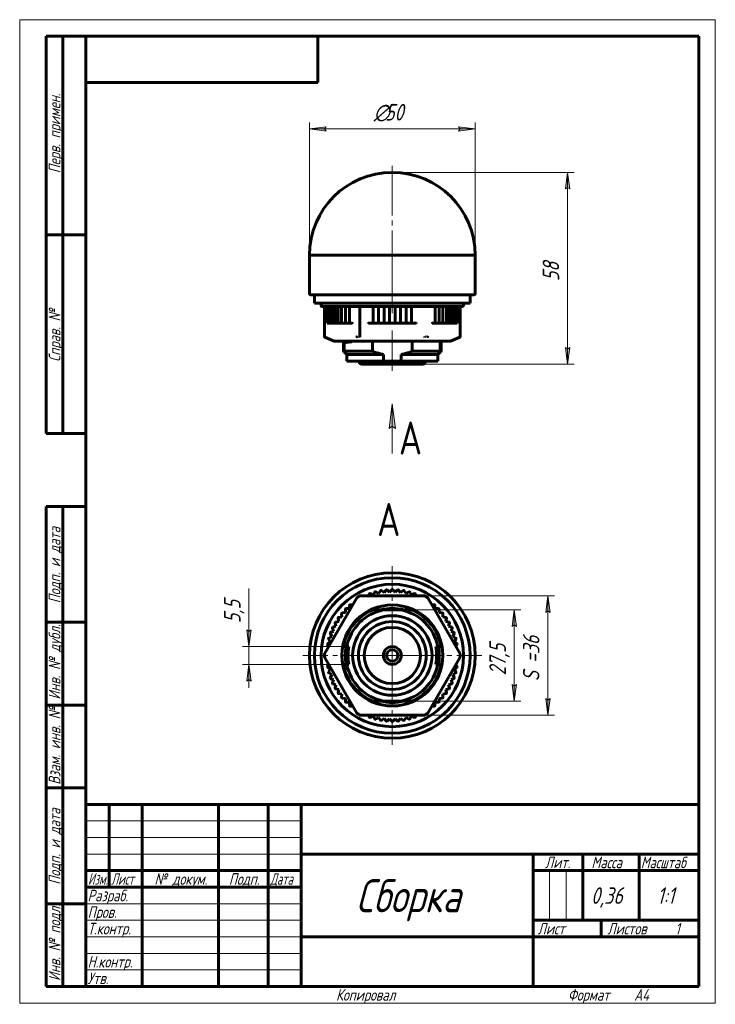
# Model space of a CAD drawing. Header units: millimetres. Extents: x 0 to 210, y 0 to 297.
import ezdxf

# ---------------------------------------------------------------- set-up
doc = ezdxf.new("R2010")
doc.units = ezdxf.units.MM
for name, pattern in [('K5LT_AXLED', [19.5, 15, -1.5, 1.5, -1.5]), ('K5LT_BASIC', [0]), ('K5LT_THIN', [0])]:
    doc.linetypes.add(name, pattern=pattern)
doc.layers.add('Системный слой', color=7, linetype='Continuous')
doc.styles.add('KDIMTEXTSTYLE', font='GOST_AU.SHX', dxfattribs={"width": 0.96, "oblique": 15, "height": 5})
doc.styles.add('KTEXTSTYLE', font='GOST_AU.SHX', dxfattribs={"width": 0.96, "height": 5})
doc.dimstyles.new('KDIMSTYLE (1.00)', dxfattribs={"dimtxt": 5, "dimasz": 1, "dimexe": 2, "dimexo": 0, "dimgap": 1, "dimtad": 1, "dimtxsty": 'KDIMTEXTSTYLE', "dimsah": 1, "dimcen": 0, "dimdle": 1, "dimadec": 0, "dimazin": 0, "dimtfac": 0.667, "dimtmove": 0, "dimatfit": 3, "dimfxl": 1, "dimtvp": 1, "dimtolj": 1, "dimtzin": 0, "dimarcsym": 0})

# ---------------------------------------------------------------- blocks, each defined once
blk = doc.blocks.new('U0')
at = {"layer": 'Системный слой', "color": 150, "linetype": 'K5LT_BASIC', "lineweight": 60, "true_color": 0x0080ff}
for p, q in [((131.76, 205.36), (131.72, 205.27)), ((131.72, 205.27), (131.75, 205.17))]:
    blk.add_line(p, q, dxfattribs=at)
blk = doc.blocks.new('U1')
at = {"layer": 'Системный слой', "color": 150, "linetype": 'K5LT_BASIC', "lineweight": 60, "true_color": 0x0080ff}
for p, q in [((93.22, 205.36), (93.26, 205.27)), ((93.26, 205.27), (93.23, 205.17))]:
    blk.add_line(p, q, dxfattribs=at)
blk = doc.blocks.new('U2')
at = {"layer": 'Системный слой', "color": 150, "linetype": 'K5LT_BASIC', "lineweight": 60, "true_color": 0x0080ff}
for p, q in [((112.49, 211.37), (88.99, 211.37)), ((135.99, 211.37), (112.49, 211.37))]:
    blk.add_line(p, q, dxfattribs=at)
blk = doc.blocks.new('VP2')
at = {"layer": 'Системный слой', "color": 7, "linetype": 'K5LT_THIN', "lineweight": 18}
for p, q in [((111.5, 173.49), (112.49, 180.99)), ((112.49, 180.99), (112.49, 165.99)), ((112.49, 174.24), (111.5, 173.49))]:
    blk.add_line(p, q, dxfattribs=at)
blk.add_wipeout([(114.49, 165.67), (114.49, 179.94), (121.35, 179.94), (121.35, 165.67)]).dxf.layer = 'Системный слой'
at = {"layer": 'Системный слой'}
blk.add_hatch(color=7, dxfattribs=at).paths.add_polyline_path([(113.48, 173.49), (112.49, 180.99), (111.5, 173.49), (112.49, 174.24)])
at = {"layer": 'Системный слой', "color": 7, "linetype": 'K5LT_THIN', "lineweight": 18}
for p, q in [((112.49, 180.99), (113.48, 173.49)), ((113.48, 173.49), (112.49, 174.24))]:
    blk.add_line(p, q, dxfattribs=at)
at = {"layer": 'Системный слой', "color": 7, "insert": (114.49, 175.67), "char_height": 10, "attachment_point": 1, "style": 'KTEXTSTYLE'}
blk.add_mtext('\\H3.5;\\W0.965;\\Q15;\\Q0;\\H10.00;{\\c16711680;А}', dxfattribs=at)
blk = doc.blocks.new('D0')
at = {"layer": 'Системный слой'}
for points in [[(91.99, 263.99), (92.49, 264.65), (87.49, 263.99), (92.49, 263.33)], [(137.49, 263.99), (132.49, 264.65), (132.99, 263.99), (132.49, 263.33)]]:
    blk.add_hatch(color=7, dxfattribs=at).paths.add_polyline_path(points)
at = {"layer": 'Системный слой', "color": 7, "linetype": 'K5LT_THIN', "lineweight": 18}
for p, q in [((87.49, 225.87), (87.49, 265.99)), ((137.49, 225.87), (137.49, 265.99)), ((87.49, 263.99), (92.49, 264.65)), ((92.49, 263.33), (87.49, 263.99)), ((92.49, 264.65), (91.99, 263.99)), ((91.99, 263.99), (92.49, 263.33)), ((132.99, 263.99), (132.49, 264.65)), ((132.49, 264.65), (137.49, 263.99)), ((137.49, 263.99), (132.49, 263.33)), ((132.49, 263.33), (132.99, 263.99))]:
    blk.add_line(p, q, dxfattribs=at)
blk.add_wipeout([(106.88, 264.99), (106.88, 272.25), (117.65, 272.25), (117.65, 264.99)]).dxf.layer = 'Системный слой'
blk.add_line((87.49, 263.99), (137.49, 263.99), dxfattribs=at)
at = {"layer": 'Системный слой', "color": 7, "char_height": 5, "attachment_point": 1, "style": 'KTEXTSTYLE'}
for s, insert in [('\\H3.5;\\W0.965;\\Q15;\\Q15;\\H5.00;∅', (106.88, 271.55)), ('\\H3.5;\\W0.965;\\Q15;\\Q15;\\H5.00;50', (110.32, 271.55))]:
    blk.add_mtext(s, dxfattribs=dict(at, insert=insert))
blk = doc.blocks.new('KDIMARROW_01')
at = {"layer": 'Системный слой'}
blk.add_hatch(color=0, dxfattribs=at).paths.add_polyline_path([(-5, -0.66), (0, 0), (-5, 0.66), (-4.5, 0)])
at = {"layer": 'Системный слой', "color": 0, "linetype": 'K5LT_THIN', "lineweight": 18}
for p, q in [((-4.5, 0), (-5, 0.66)), ((-5, 0.66), (0, 0)), ((0, 0), (-5, -0.66)), ((-5, -0.66), (-4.5, 0)), ((0, 0), (-1, 0))]:
    blk.add_line(p, q, dxfattribs=at)
blk = doc.blocks.new('D1')
at = {"layer": 'Системный слой'}
for points in [[(166.06, 245.87), (165.4, 250.87), (164.74, 245.87), (165.4, 246.37)], [(165.4, 192.99), (166.06, 197.99), (165.4, 197.49), (164.74, 197.99)]]:
    blk.add_hatch(color=7, dxfattribs=at).paths.add_polyline_path(points)
at = {"layer": 'Системный слой', "color": 7, "linetype": 'K5LT_THIN', "lineweight": 18}
for p, q in [((112.49, 250.87), (167.4, 250.87)), ((164.74, 245.87), (165.4, 250.87)), ((165.4, 250.87), (166.06, 245.87)), ((165.4, 246.37), (164.74, 245.87)), ((166.06, 245.87), (165.4, 246.37)), ((165.4, 192.99), (164.74, 197.99)), ((164.74, 197.99), (165.4, 197.49)), ((165.4, 197.49), (166.06, 197.99)), ((166.06, 197.99), (165.4, 192.99)), ((121.74, 192.99), (167.4, 192.99))]:
    blk.add_line(p, q, dxfattribs=at)
blk.add_wipeout([(164.4, 218.04), (157.27, 218.04), (157.27, 225.51), (164.4, 225.51)]).dxf.layer = 'Системный слой'
blk.add_line((165.4, 192.99), (165.4, 250.87), dxfattribs=at)
at = {"layer": 'Системный слой', "color": 7, "insert": (157.87, 218.04), "char_height": 5, "attachment_point": 1, "rotation": 90, "style": 'KTEXTSTYLE'}
blk.add_mtext('\\H3.5;\\W0.965;\\Q15;\\Q15;\\H5.00;58', dxfattribs=at)
blk = doc.blocks.new('U3')
at = {"layer": 'Системный слой', "color": 150, "linetype": 'K5LT_BASIC', "lineweight": 60, "true_color": 0x0080ff}
for start, end in [(75.7247, 104.2753), (168.8239, 191.1761), (0, 11.1761), (348.8239, 0), (255.7247, 284.2753)]:
    blk.add_arc((112.49, 104.98), 14.19, start, end, dxfattribs=at)
blk = doc.blocks.new('U4')
at = {"layer": 'Системный слой', "color": 30, "linetype": 'K5LT_AXLED', "lineweight": 18, "true_color": 0xff8000}
for q in [(112.49, 131.98), (85.49, 104.98), (139.49, 104.98), (112.49, 77.98)]:
    blk.add_line((112.49, 104.98), q, dxfattribs=at)
blk = doc.blocks.new('D2')
at = {"layer": 'Системный слой'}
for points in [[(160.11, 117.98), (159.46, 122.98), (158.8, 117.98), (159.46, 118.48)], [(159.46, 86.98), (160.11, 91.98), (159.46, 91.48), (158.8, 91.98)]]:
    blk.add_hatch(color=7, dxfattribs=at).paths.add_polyline_path(points)
at = {"layer": 'Системный слой', "color": 7, "linetype": 'K5LT_THIN', "lineweight": 18}
for p, q in [((122.25, 122.98), (161.46, 122.98)), ((158.8, 117.98), (159.46, 122.98)), ((159.46, 122.98), (160.11, 117.98)), ((159.46, 118.48), (158.8, 117.98)), ((160.11, 117.98), (159.46, 118.48)), ((159.46, 86.98), (158.8, 91.98)), ((158.8, 91.98), (159.46, 91.48)), ((159.46, 91.48), (160.11, 91.98)), ((160.11, 91.98), (159.46, 86.98)), ((122.25, 86.98), (161.46, 86.98))]:
    blk.add_line(p, q, dxfattribs=at)
blk.add_wipeout([(158.46, 97.19), (151.32, 97.19), (151.32, 112.15), (158.46, 112.15)]).dxf.layer = 'Системный слой'
blk.add_line((159.46, 122.98), (159.46, 86.98), dxfattribs=at)
at = {"layer": 'Системный слой', "color": 7, "insert": (151.92, 97.19), "char_height": 5, "attachment_point": 1, "rotation": 90, "style": 'KTEXTSTYLE'}
blk.add_mtext('\\H3.5;\\W0.965;\\Q15;\\Q15;\\H5.00;S =36', dxfattribs=at)
blk = doc.blocks.new('D3')
at = {"layer": 'Системный слой'}
for points in [[(69.22, 107.73), (69.88, 112.73), (69.22, 112.23), (68.56, 112.73)], [(69.88, 97.23), (69.22, 102.23), (68.56, 97.23), (69.22, 97.73)]]:
    blk.add_hatch(color=7, dxfattribs=at).paths.add_polyline_path(points)
at = {"layer": 'Системный слой', "color": 7, "linetype": 'K5LT_THIN', "lineweight": 18}
for p, q in [((69.22, 112.23), (68.56, 112.73)), ((68.56, 112.73), (69.22, 107.73)), ((69.22, 107.73), (69.88, 112.73)), ((69.88, 112.73), (69.22, 112.23)), ((69.22, 107.73), (69.22, 112.73)), ((97.74, 107.73), (67.22, 107.73)), ((69.22, 107.73), (69.22, 102.23)), ((97.74, 102.23), (67.22, 102.23)), ((69.22, 102.23), (68.56, 97.23)), ((69.88, 97.23), (69.22, 102.23)), ((69.22, 102.23), (69.22, 95.23)), ((68.56, 97.23), (69.22, 97.73)), ((69.22, 97.73), (69.88, 97.23))]:
    blk.add_line(p, q, dxfattribs=at)
blk.add_wipeout([(68.22, 114.73), (61.09, 114.73), (61.09, 122.83), (68.22, 122.83)]).dxf.layer = 'Системный слой'
for p, q in [((69.22, 112.73), (69.22, 125.17)), ((69.22, 107.73), (69.22, 114.73))]:
    blk.add_line(p, q, dxfattribs=at)
at = {"layer": 'Системный слой', "color": 7, "insert": (61.69, 114.73), "char_height": 5, "attachment_point": 1, "rotation": 90, "style": 'KTEXTSTYLE'}
blk.add_mtext('\\H3.5;\\W0.965;\\Q15;\\Q15;\\H5.00;5,5', dxfattribs=at)
blk = doc.blocks.new('KDIMARROW_02')
at = {"layer": 'Системный слой'}
blk.add_hatch(color=0, dxfattribs=at).paths.add_polyline_path([(4.5, 0), (5, 0.66), (0, 0), (5, -0.66)])
at = {"layer": 'Системный слой', "color": 0, "linetype": 'K5LT_THIN', "lineweight": 18}
for p, q in [((0, 0), (-1, 0)), ((5, 0.66), (0, 0)), ((0, 0), (5, -0.66)), ((0, 0), (7, 0)), ((4.5, 0), (5, 0.66)), ((5, -0.66), (4.5, 0))]:
    blk.add_line(p, q, dxfattribs=at)
blk = doc.blocks.new('D4')
at = {"layer": 'Системный слой'}
for points in [[(149.98, 113.73), (149.32, 118.73), (148.66, 113.73), (149.32, 114.23)], [(149.32, 91.23), (149.98, 96.23), (149.32, 95.73), (148.66, 96.23)]]:
    blk.add_hatch(color=7, dxfattribs=at).paths.add_polyline_path(points)
at = {"layer": 'Системный слой', "color": 7, "linetype": 'K5LT_THIN', "lineweight": 18}
for p, q in [((115.12, 118.73), (151.32, 118.73)), ((148.66, 113.73), (149.32, 118.73)), ((149.32, 118.73), (149.98, 113.73)), ((149.32, 114.23), (148.66, 113.73)), ((149.98, 113.73), (149.32, 114.23)), ((149.32, 91.23), (148.66, 96.23)), ((148.66, 96.23), (149.32, 95.73)), ((149.32, 95.73), (149.98, 96.23)), ((149.98, 96.23), (149.32, 91.23)), ((115.12, 91.23), (151.32, 91.23))]:
    blk.add_line(p, q, dxfattribs=at)
blk.add_wipeout([(148.32, 98.98), (141.19, 98.98), (141.19, 110.5), (148.32, 110.5)]).dxf.layer = 'Системный слой'
blk.add_line((149.32, 118.73), (149.32, 91.23), dxfattribs=at)
at = {"layer": 'Системный слой', "color": 7, "insert": (141.79, 98.98), "char_height": 5, "attachment_point": 1, "rotation": 90, "style": 'KTEXTSTYLE'}
blk.add_mtext('\\H3.5;\\W0.965;\\Q15;\\Q15;\\H5.00;27,5', dxfattribs=at)
blk = doc.blocks.new('U5')
at = {"color": 7, "linetype": 'K5LT_THIN', "lineweight": 18}
for p, q in [((0, 0), (0, 297)), ((0, 297), (210, 297)), ((210, 297), (210, 0)), ((20, 55), (85, 55)), ((20, 50), (85, 50)), ((20, 45), (85, 45)), ((159.96, 25), (159.96, 40)), ((164.98, 25), (164.98, 40)), ((20, 30), (85, 30)), ((20, 25), (85, 25)), ((20, 20), (85, 20)), ((20, 15), (85, 15)), ((20, 10), (85, 10)), ((210, 0), (0, 0))]:
    blk.add_line(p, q, dxfattribs=at)
at = {"color": 150, "linetype": 'K5LT_BASIC', "lineweight": 60, "true_color": 0x0080ff}
for p, q in [((8, 172), (8, 292)), ((20, 292), (8, 292)), ((13, 172), (13, 292)), ((20, 5), (20, 292)), ((20, 292), (205, 292)), ((90, 292), (90, 278)), ((205, 292), (205, 5)), ((90, 278), (20, 278)), ((20, 232), (8, 232)), ((20, 172), (8, 172)), ((8, 5), (8, 150)), ((20, 150), (8, 150)), ((13, 5), (13, 150)), ((20, 115), (8, 115)), ((20, 90), (8, 90)), ((20, 65), (8, 65)), ((20, 60), (205, 60)), ((20, 5), (20, 60)), ((27, 35), (27, 60)), ((37, 5), (37, 60)), ((60, 5), (60, 60)), ((75, 5), (75, 60)), ((85, 5), (85, 60)), ((85, 45), (205, 45)), ((155, 5), (155, 45)), ((170, 25), (170, 45)), ((187, 25), (187, 45)), ((20, 40), (85, 40)), ((155, 40), (170, 40)), ((170, 40), (205, 40)), ((20, 35), (85, 35)), ((20, 30), (8, 30)), ((155, 25), (205, 25)), ((175.57, 20), (175.57, 25)), ((85, 20), (155, 20)), ((155, 20), (205, 20)), ((20, 5), (8, 5)), ((205, 5), (20, 5))]:
    blk.add_line(p, q, dxfattribs=at)
at = {"color": 7, "char_height": 3.5, "attachment_point": 1, "rotation": 90, "style": 'KTEXTSTYLE'}
for s, insert in [('\\H3.5;\\W0.965;\\Q15;\\Q15;Перв. примен.', (8.77, 250.61)), ('\\H3.5;\\W0.965;\\Q15;\\Q15;Справ. №', (8.77, 193.68)), ('\\H3.5;\\W0.965;\\Q15;\\Q15;Подп. и дата', (8.77, 120.75)), ('\\H3.5;\\W0.965;\\Q15;\\Q15;Инв. № дубл.', (8.77, 91.67)), ('\\H3.5;\\W0.965;\\Q15;\\Q15;Взам. инв. №', (8.77, 65.94)), ('\\H3.5;\\W0.965;\\Q15;\\Q15;Подп. и дата', (8.77, 35.75)), ('\\H3.5;\\W0.965;\\Q15;\\Q15;Инв. № подл.', (8.77, 6.67))]:
    blk.add_mtext(s, dxfattribs=dict(at, insert=insert))
at = {"color": 7, "attachment_point": 1, "style": 'KTEXTSTYLE'}
for s, insert, char_height in [('\\H3.5;\\W0.965;\\Q15;\\Q15;\\W0.941;Масштаб', (187.52, 44.23), 3.5), ('\\H3.5;\\W0.965;\\Q15;\\Q15;Лит.', (158.56, 44.23), 3.5), ('\\H3.5;\\W0.965;\\Q15;\\Q15;Масса', (172.58, 44.23), 3.5), ('\\H3.5;\\W0.965;\\Q15;\\Q15;\\W0.797;Изм.', (20.61, 39.23), 3.5), ('\\H3.5;\\W0.965;\\Q15;\\Q15;\\W0.807;Лист', (27.6, 39.23), 3.5), ('\\H3.5;\\W0.965;\\Q15;\\Q15;№ докум.', (40.67, 39.23), 3.5), ('\\H3.5;\\W0.965;\\Q15;\\Q15;Подп.', (63.15, 39.23), 3.5), ('\\H3.5;\\W0.965;\\Q15;\\Q15;\\W0.807;Дата', (75.6, 39.23), 3.5), ('\\H3.5;\\W0.965;\\Q15;\\Q15;\\H10.00;Сборка', (101.51, 37.43), 10), ('\\H3.5;\\W0.965;\\Q15;\\Q15;Разраб.', (20.5, 34.23), 3.5), ('\\H3.5;\\W0.965;\\Q15;\\Q15;\\H5.00;0,36', (172.5, 34.97), 5), ('\\H3.5;\\W0.965;\\Q15;\\Q15;\\H5.00;{\\c16711680;1:1}', (192.44, 34.97), 5), ('\\H3.5;\\W0.965;\\Q15;\\Q15;Пров.', (20.5, 29.23), 3.5), ('\\H3.5;\\W0.965;\\Q15;\\Q15;Т.контр.', (20.5, 24.23), 3.5), ('\\H3.5;\\W0.965;\\Q15;\\Q15;Лист', (156.36, 24.23), 3.5), ('\\H3.5;\\W0.965;\\Q15;\\Q15;Листов', (177.41, 24.23), 3.5), ('\\H3.5;\\W0.965;\\Q15;\\Q15;1', (197.91, 24.23), 3.5), ('\\H3.5;\\W0.965;\\Q15;\\Q15;Н.контр.', (20.5, 14.23), 3.5), ('\\H3.5;\\W0.965;\\Q15;\\Q15;Утв.', (20.5, 9.23), 3.5), ('\\H3.5;\\W0.965;\\Q15;\\Q15;Копировал', (95.5, 4.23), 3.5), ('\\H3.5;\\W0.965;\\Q15;\\Q15;Формат', (165.5, 4.23), 3.5), ('\\H3.5;\\W0.965;\\Q15;\\Q15;A4', (185.5, 4.23), 3.5)]:
    blk.add_mtext(s, dxfattribs=dict(at, insert=insert, char_height=char_height))

msp = doc.modelspace()

# ---------------------------------------------------------------- linework, layer by layer
at = {"layer": 'Системный слой', "color": 30, "linetype": 'K5LT_AXLED', "lineweight": 18, "true_color": 0xff8000}
for p, q in [((112.489, 252.874), (112.489, 225.874)), ((112.489, 213.874), (112.489, 225.874)), ((112.489, 213.874), (112.489, 211.374)), ((112.489, 211.374), (112.489, 208.374)), ((112.489, 203.122), (112.489, 197.874)), ((112.489, 199.374), (112.489, 190.986))]:
    msp.add_line(p, q, dxfattribs=at)
at = {"layer": 'Системный слой', "color": 150, "linetype": 'K5LT_BASIC', "lineweight": 60, "true_color": 0x0080ff}
for p, q in [((87.489, 225.874), (137.489, 225.874)), ((87.489, 214.274), (87.489, 225.874)), ((137.489, 225.874), (87.489, 225.874)), ((137.489, 214.274), (137.489, 225.874)), ((87.889, 213.874), (137.089, 213.874)), ((88.989, 213.874), (88.989, 211.374)), ((90.989, 211.374), (90.989, 210.574)), ((133.989, 211.374), (133.989, 210.574)), ((135.989, 213.874), (135.989, 211.374)), ((133.789, 210.374), (91.189, 210.374)), ((91.989, 210.174), (91.989, 201.306)), ((92.872, 210.174), (92.872, 205.374)), ((93.244, 210.174), (93.244, 205.374)), ((93.761, 210.174), (93.761, 205.374)), ((94.419, 210.174), (94.419, 205.374)), ((95.214, 210.174), (95.214, 205.374)), ((96.138, 210.174), (96.138, 205.374)), ((97.185, 210.174), (97.185, 205.374)), ((98.347, 210.174), (98.347, 205.374)), ((99.53, 210.174), (99.53, 205.374)), ((102.679, 210.174), (102.679, 201.316)), ((106.721, 210.174), (106.721, 205.374)), ((108.338, 210.174), (108.338, 205.374)), ((109.986, 210.174), (109.986, 205.374)), ((111.653, 210.174), (111.653, 205.374)), ((113.326, 210.174), (113.326, 205.374)), ((114.993, 210.174), (114.993, 205.374)), ((116.641, 210.174), (116.641, 205.374)), ((118.257, 210.174), (118.257, 205.374)), ((125.448, 210.174), (125.448, 205.374)), ((126.631, 210.174), (126.631, 205.374)), ((127.793, 210.174), (127.793, 205.374)), ((128.841, 210.174), (128.841, 205.374)), ((129.765, 210.174), (129.765, 205.374)), ((130.559, 210.174), (130.559, 205.374)), ((131.217, 210.174), (131.217, 205.374)), ((131.735, 210.174), (131.735, 205.374)), ((131.92, 210.374), (131.92, 210.374)), ((132.107, 210.174), (132.107, 205.374)), ((132.989, 210.174), (132.989, 201.306)), ((92.957, 205.374), (92.872, 205.374)), ((93.244, 205.374), (92.957, 205.374)), ((93.344, 205.374), (93.244, 205.374)), ((93.761, 205.374), (93.344, 205.374)), ((93.877, 205.374), (93.761, 205.374)), ((94.419, 205.374), (93.877, 205.374)), ((94.551, 205.374), (94.419, 205.374)), ((95.214, 205.374), (94.551, 205.374)), ((95.362, 205.374), (95.214, 205.374)), ((95.362, 205.374), (96.138, 205.374)), ((96.303, 205.374), (96.138, 205.374)), ((96.303, 205.374), (97.185, 205.374)), ((97.368, 205.374), (97.185, 205.374)), ((97.368, 205.374), (98.347, 205.374)), ((98.547, 205.374), (98.347, 205.374)), ((98.547, 205.374), (99.53, 205.374)), ((99.53, 205.374), (99.616, 205.374)), ((99.833, 205.374), (99.616, 205.374)), ((99.833, 205.374), (100.286, 205.374)), ((105.333, 205.356), (105.151, 205.174)), ((105.564, 205.374), (105.372, 205.374)), ((105.83, 205.374), (105.564, 205.374)), ((106.721, 205.374), (105.83, 205.374)), ((107.213, 205.374), (106.721, 205.374)), ((107.486, 205.374), (107.213, 205.374)), ((108.338, 205.374), (107.486, 205.374)), ((108.902, 205.374), (108.338, 205.374)), ((109.18, 205.374), (108.902, 205.374)), ((109.986, 205.374), (109.18, 205.374)), ((110.618, 205.374), (109.986, 205.374)), ((110.899, 205.374), (110.618, 205.374)), ((111.653, 205.374), (110.899, 205.374)), ((112.348, 205.374), (111.653, 205.374)), ((112.631, 205.374), (112.348, 205.374)), ((112.631, 205.374), (113.326, 205.374)), ((113.326, 205.374), (114.079, 205.374)), ((114.361, 205.374), (114.079, 205.374)), ((114.361, 205.374), (114.993, 205.374)), ((114.993, 205.374), (115.798, 205.374)), ((116.077, 205.374), (115.798, 205.374)), ((116.077, 205.374), (116.641, 205.374)), ((116.641, 205.374), (117.492, 205.374)), ((117.766, 205.374), (117.492, 205.374)), ((117.766, 205.374), (118.257, 205.374)), ((118.257, 205.374), (119.148, 205.374)), ((119.414, 205.374), (119.148, 205.374)), ((119.414, 205.374), (119.607, 205.374)), ((119.646, 205.356), (119.827, 205.174)), ((125.146, 205.374), (124.692, 205.374)), ((125.362, 205.374), (125.146, 205.374)), ((125.448, 205.374), (125.362, 205.374)), ((126.431, 205.374), (125.448, 205.374)), ((126.631, 205.374), (126.431, 205.374)), ((127.611, 205.374), (126.631, 205.374)), ((127.793, 205.374), (127.611, 205.374)), ((128.675, 205.374), (127.793, 205.374)), ((128.841, 205.374), (128.675, 205.374)), ((129.617, 205.374), (128.841, 205.374)), ((129.765, 205.374), (129.617, 205.374)), ((129.765, 205.374), (130.427, 205.374)), ((130.559, 205.374), (130.427, 205.374)), ((130.559, 205.374), (131.102, 205.374)), ((131.217, 205.374), (131.102, 205.374)), ((131.217, 205.374), (131.635, 205.374)), ((131.735, 205.374), (131.635, 205.374)), ((131.735, 205.374), (132.022, 205.374)), ((132.107, 205.374), (132.022, 205.374)), ((92.11, 201.122), (94.951, 199.891)), ((129.948, 199.874), (95.031, 199.874)), ((97.743, 196.874), (97.743, 199.874)), ((97.743, 196.874), (97.743, 199.374)), ((99.11, 199.874), (99.11, 199.61)), ((99.534, 199.874), (99.534, 199.655)), ((100.306, 199.724), (100.306, 199.874)), ((106.494, 196.874), (106.494, 199.874)), ((118.484, 196.874), (118.484, 199.874)), ((122.303, 201.261), (122.249, 201.306)), ((127.235, 196.874), (127.235, 199.874)), ((127.235, 196.874), (127.235, 199.374)), ((132.869, 201.122), (130.027, 199.891)), ((97.743, 196.874), (106.494, 196.874)), ((118.484, 196.874), (127.235, 196.874)), ((98.762, 195.874), (109.855, 195.874)), ((98.762, 193.874), (98.762, 195.874)), ((98.762, 193.874), (109.855, 193.874)), ((102.478, 193.874), (102.491, 193.685)), ((109.855, 193.874), (109.855, 195.874)), ((115.123, 193.874), (109.855, 193.874)), ((115.123, 195.874), (126.217, 195.874)), ((115.123, 193.874), (115.123, 195.874)), ((115.123, 193.874), (126.217, 193.874)), ((122.5, 193.874), (122.488, 193.685)), ((126.217, 193.874), (126.217, 195.874)), ((103.239, 192.986), (121.739, 192.986)), ((92.021, 105.53), (101.781, 122.434)), ((102.628, 123.182), (102.679, 122.982)), ((102.679, 122.982), (122.249, 122.982)), ((105.372, 123.182), (105.333, 123.097)), ((105.564, 123.595), (105.372, 123.182)), ((106.721, 123.276), (105.83, 123.691)), ((106.64, 123.534), (106.721, 123.276)), ((107.213, 124.127), (106.721, 123.276)), ((108.338, 123.709), (107.486, 124.201)), ((108.279, 123.974), (108.338, 123.709)), ((108.902, 124.514), (108.338, 123.709)), ((109.986, 123.999), (109.18, 124.563)), ((109.95, 124.268), (109.986, 123.999)), ((110.618, 124.753), (109.986, 123.999)), ((111.653, 124.145), (110.899, 124.777)), ((111.641, 124.416), (111.653, 124.145)), ((112.348, 124.841), (111.653, 124.145)), ((112.631, 124.841), (113.326, 124.145)), ((113.326, 124.145), (114.079, 124.777)), ((113.338, 124.416), (113.326, 124.145)), ((114.361, 124.753), (114.993, 123.999)), ((114.993, 123.999), (115.798, 124.563)), ((115.028, 124.268), (114.993, 123.999)), ((116.077, 124.514), (116.641, 123.709)), ((116.641, 123.709), (117.492, 124.201)), ((116.7, 123.974), (116.641, 123.709)), ((117.766, 124.127), (118.257, 123.276)), ((118.257, 123.276), (119.148, 123.691)), ((118.339, 123.534), (118.257, 123.276)), ((119.414, 123.595), (119.607, 123.182)), ((119.607, 123.182), (119.646, 123.097)), ((123.198, 122.434), (132.958, 105.53)), ((98.547, 119.124), (99.53, 119.124)), ((99.347, 119.324), (99.53, 119.124)), ((99.53, 119.124), (99.616, 120.104)), ((99.833, 120.285), (100.286, 120.246)), ((100.286, 120.246), (100.379, 120.238)), ((124.692, 120.246), (124.599, 120.238)), ((125.146, 120.285), (124.692, 120.246)), ((125.448, 119.124), (125.362, 120.104)), ((125.631, 119.324), (125.448, 119.124)), ((126.431, 119.124), (125.448, 119.124)), ((96.312, 115.288), (96.141, 116.257)), ((96.303, 116.488), (97.271, 116.659)), ((97.056, 116.824), (97.271, 116.659)), ((97.271, 116.659), (97.186, 117.638)), ((97.368, 117.855), (98.347, 117.941)), ((98.147, 118.124), (98.347, 117.941)), ((98.347, 117.941), (98.347, 118.924)), ((109.855, 118.732), (106.494, 118.732)), ((115.123, 118.732), (109.855, 118.732)), ((115.123, 118.732), (118.484, 118.732)), ((126.631, 117.941), (126.631, 118.924)), ((126.831, 118.124), (126.631, 117.941)), ((127.611, 117.855), (126.631, 117.941)), ((127.707, 116.659), (127.793, 117.638)), ((127.922, 116.824), (127.707, 116.659)), ((128.675, 116.488), (127.707, 116.659)), ((128.667, 115.288), (128.838, 116.257)), ((94.431, 113.246), (94.768, 112.322)), ((95.475, 113.839), (94.551, 113.503)), ((95.221, 114.789), (95.475, 113.839)), ((95.234, 113.964), (95.475, 113.839)), ((95.362, 115.034), (96.312, 115.288)), ((96.083, 115.434), (96.312, 115.288)), ((128.896, 115.434), (128.667, 115.288)), ((129.617, 115.034), (128.667, 115.288)), ((129.758, 114.789), (129.504, 113.839)), ((129.744, 113.964), (129.504, 113.839)), ((129.504, 113.839), (130.427, 113.503)), ((130.547, 113.246), (130.211, 112.322)), ((94.195, 110.75), (93.344, 110.258)), ((93.78, 111.641), (94.195, 110.75)), ((94.768, 112.322), (93.877, 111.907)), ((93.937, 110.832), (94.195, 110.75)), ((94.517, 112.426), (94.768, 112.322)), ((130.461, 112.426), (130.211, 112.322)), ((130.211, 112.322), (131.102, 111.907)), ((131.199, 111.641), (130.783, 110.75)), ((131.042, 110.832), (130.783, 110.75)), ((130.783, 110.75), (131.635, 110.258)), ((92.908, 108.291), (93.169, 107.918)), ((93.762, 109.134), (92.957, 108.57)), ((93.169, 107.918), (93.222, 107.842)), ((93.271, 109.985), (93.762, 109.134)), ((93.498, 109.192), (93.762, 109.134)), ((98.762, 107.732), (97.743, 107.732)), ((99.395, 107.732), (98.762, 107.732)), ((126.217, 107.732), (125.583, 107.732)), ((126.217, 107.732), (127.235, 107.732)), ((131.708, 109.985), (131.216, 109.134)), ((131.481, 109.192), (131.216, 109.134)), ((131.216, 109.134), (132.022, 108.57)), ((131.81, 107.918), (131.756, 107.842)), ((132.071, 108.291), (131.81, 107.918)), ((101.781, 87.53), (92.021, 104.434)), ((132.958, 104.434), (123.198, 87.53)), ((92.908, 101.673), (93.169, 102.046)), ((93.762, 100.83), (92.957, 101.394)), ((93.169, 102.046), (93.222, 102.122)), ((98.762, 102.232), (97.743, 102.232)), ((98.762, 102.232), (99.395, 102.232)), ((125.583, 102.232), (126.217, 102.232)), ((126.217, 102.232), (127.235, 102.232)), ((131.216, 100.83), (132.022, 101.394)), ((131.81, 102.046), (131.756, 102.122)), ((132.071, 101.673), (131.81, 102.046)), ((93.271, 99.979), (93.762, 100.83)), ((94.195, 99.214), (93.344, 99.706)), ((93.498, 100.772), (93.762, 100.83)), ((93.78, 98.323), (94.195, 99.214)), ((93.937, 99.132), (94.195, 99.214)), ((130.783, 99.214), (131.635, 99.706)), ((131.042, 99.132), (130.783, 99.214)), ((131.199, 98.323), (130.783, 99.214)), ((131.708, 99.979), (131.216, 100.83)), ((131.481, 100.772), (131.216, 100.83)), ((94.768, 97.642), (93.877, 98.057)), ((94.431, 96.718), (94.768, 97.642)), ((94.517, 97.538), (94.768, 97.642)), ((95.475, 96.125), (94.551, 96.461)), ((95.221, 95.175), (95.475, 96.125)), ((95.234, 96), (95.475, 96.125)), ((129.504, 96.125), (130.427, 96.461)), ((129.758, 95.175), (129.504, 96.125)), ((129.744, 96), (129.504, 96.125)), ((130.211, 97.642), (131.102, 98.057)), ((130.461, 97.538), (130.211, 97.642)), ((130.547, 96.718), (130.211, 97.642)), ((95.362, 94.93), (96.312, 94.676)), ((96.083, 94.53), (96.312, 94.676)), ((96.312, 94.676), (96.141, 93.707)), ((96.303, 93.476), (97.271, 93.305)), ((97.056, 93.14), (97.271, 93.305)), ((97.271, 93.305), (97.186, 92.325)), ((128.675, 93.476), (127.707, 93.305)), ((127.707, 93.305), (127.793, 92.325)), ((127.922, 93.14), (127.707, 93.305)), ((129.617, 94.93), (128.667, 94.676)), ((128.667, 94.676), (128.838, 93.707)), ((128.896, 94.53), (128.667, 94.676)), ((97.368, 92.109), (98.347, 92.023)), ((98.147, 91.84), (98.347, 92.023)), ((98.347, 92.023), (98.347, 91.04)), ((98.547, 90.84), (99.53, 90.84)), ((99.347, 90.64), (99.53, 90.84)), ((99.53, 90.84), (99.616, 89.86)), ((99.833, 89.679), (100.286, 89.718)), ((100.286, 89.718), (100.379, 89.726)), ((109.855, 91.232), (106.494, 91.232)), ((109.855, 91.232), (115.123, 91.232)), ((115.123, 91.232), (118.484, 91.232)), ((124.692, 89.718), (124.599, 89.726)), ((125.146, 89.679), (124.692, 89.718)), ((125.448, 90.84), (125.362, 89.86)), ((125.631, 90.64), (125.448, 90.84)), ((126.431, 90.84), (125.448, 90.84)), ((127.611, 92.109), (126.631, 92.023)), ((126.631, 92.023), (126.631, 91.04)), ((126.831, 91.84), (126.631, 92.023)), ((122.249, 86.982), (102.73, 86.982)), ((105.372, 86.782), (105.333, 86.867)), ((105.564, 86.369), (105.372, 86.782)), ((106.721, 86.688), (105.83, 86.273)), ((106.64, 86.429), (106.721, 86.688)), ((107.213, 85.837), (106.721, 86.688)), ((108.338, 86.255), (107.486, 85.763)), ((108.279, 85.99), (108.338, 86.255)), ((108.902, 85.45), (108.338, 86.255)), ((116.077, 85.45), (116.641, 86.255)), ((116.641, 86.255), (117.492, 85.763)), ((116.7, 85.99), (116.641, 86.255)), ((117.766, 85.837), (118.257, 86.688)), ((118.257, 86.688), (119.148, 86.273)), ((118.339, 86.429), (118.257, 86.688)), ((119.414, 86.369), (119.607, 86.782)), ((119.607, 86.782), (119.646, 86.867)), ((109.986, 85.965), (109.18, 85.401)), ((109.95, 85.696), (109.986, 85.965)), ((110.618, 85.211), (109.986, 85.965)), ((111.653, 85.819), (110.899, 85.187)), ((111.641, 85.548), (111.653, 85.819)), ((112.348, 85.123), (111.653, 85.819)), ((112.631, 85.123), (113.326, 85.819)), ((113.338, 85.548), (113.326, 85.819)), ((113.326, 85.819), (114.079, 85.187)), ((114.361, 85.211), (114.993, 85.965)), ((115.028, 85.696), (114.993, 85.965)), ((114.993, 85.965), (115.798, 85.401))]:
    msp.add_line(p, q, dxfattribs=at)
at = {"layer": 'Системный слой', "color": 7, "linetype": 'K5LT_THIN', "lineweight": 18}
for p, q in [((98.301, 199.874), (98.301, 199.498)), ((98.301, 196.874), (98.301, 199.498)), ((126.677, 196.874), (126.677, 199.874)), ((98.301, 196.874), (98.301, 196.327)), ((126.677, 196.874), (126.677, 196.327))]:
    msp.add_line(p, q, dxfattribs=at)
at = {"layer": 'Системный слой', "color": 150, "linetype": 'K5LT_BASIC', "lineweight": 60, "true_color": 0x0080ff}
for radius in [25, 23.5, 21.5, 15.25, 12, 10.25, 8.501, 2.706, 1.706]:
    msp.add_circle((112.489, 104.982), radius, dxfattribs=at)
for centre, radius, start, end in [((112.489, 225.874), 25, 90, 180), ((112.489, 225.874), 25, 0, 90), ((87.889, 214.274), 0.4, 180, 270), ((137.089, 214.274), 0.4, 270, 0), ((91.189, 210.574), 0.2, 180, 270), ((91.789, 210.174), 0.2, 0, 90), ((92.672, 210.174), 0.2, 0, 90), ((93.044, 210.174), 0.2, 0, 90), ((93.561, 210.174), 0.2, 0, 90), ((94.219, 210.174), 0.2, 0, 90), ((95.014, 210.174), 0.2, 0, 90), ((95.938, 210.174), 0.2, 0, 90), ((96.985, 210.174), 0.2, 0, 90), ((98.147, 210.174), 0.2, 0, 90), ((126.831, 210.174), 0.2, 90, 180), ((127.993, 210.174), 0.2, 90, 180), ((129.041, 210.174), 0.2, 90, 180), ((129.965, 210.174), 0.2, 90, 180), ((130.759, 210.174), 0.2, 90, 180), ((131.417, 210.174), 0.2, 90, 180), ((131.935, 210.174), 0.2, 90, 180), ((132.307, 210.174), 0.2, 90, 180), ((133.189, 210.174), 0.2, 90, 180), ((133.789, 210.574), 0.2, 270, 0), ((92.189, 201.306), 0.2, 180, 246.57131), ((95.031, 200.074), 0.2, 246.57131, 270), ((102.568, 201.316), 0.111, 354.49806, 0.02421), ((129.948, 200.074), 0.2, 270, 293.42869), ((132.789, 201.306), 0.2, 293.42869, 0), ((103.239, 193.736), 0.75, 183.90324, 270), ((121.739, 193.736), 0.75, 270, 356.09676), ((112.489, 124.699), 0.2, 45, 135), ((101.954, 122.334), 0.2, 134.15212, 150), ((101.954, 122.334), 0.2, 121.26436, 134.15212), ((112.489, 104.982), 20.5, 118.59375, 121.26436), ((112.489, 104.982), 20.5, 118.59212, 118.59375), ((105.151, 123.182), 0.2, 270, 335), ((105.746, 123.51), 0.2, 65, 155), ((107.386, 124.027), 0.2, 60, 150), ((109.065, 124.4), 0.2, 55, 145), ((110.771, 124.624), 0.2, 50, 140), ((114.208, 124.624), 0.2, 40, 130), ((115.913, 124.4), 0.2, 35, 125), ((117.592, 124.027), 0.2, 30, 120), ((119.233, 123.51), 0.2, 25, 115), ((119.827, 123.182), 0.2, 205, 270), ((122.249, 122.782), 0.2, 74.15212, 90), ((122.249, 122.782), 0.2, 61.26436, 74.15212), ((112.489, 104.982), 20.5, 58.73564, 61.26436), ((123.025, 122.334), 0.2, 45.84788, 58.73564), ((123.025, 122.334), 0.2, 30, 45.84788), ((98.547, 118.924), 0.2, 90, 180), ((99.815, 120.086), 0.2, 85, 175), ((100.397, 120.437), 0.2, 265, 330), ((124.582, 120.437), 0.2, 210, 275), ((125.163, 120.086), 0.2, 5, 95), ((126.431, 118.924), 0.2, 0, 90), ((96.338, 116.291), 0.2, 100, 190), ((97.385, 117.656), 0.2, 95, 185), ((112.489, 104.982), 15, 113.55646, 169.43602), ((112.489, 104.982), 14, 100.84406, 168.67181), ((112.489, 104.982), 14, 11.32819, 79.15594), ((112.489, 104.982), 15, 10.56398, 66.44354), ((127.593, 117.656), 0.2, 355, 85), ((128.641, 116.291), 0.2, 350, 80), ((94.619, 113.315), 0.2, 110, 200), ((95.414, 114.841), 0.2, 105, 195), ((129.565, 114.841), 0.2, 345, 75), ((130.359, 113.315), 0.2, 340, 70), ((93.444, 110.085), 0.2, 120, 210), ((93.961, 111.726), 0.2, 115, 205), ((131.017, 111.726), 0.2, 335, 65), ((131.535, 110.085), 0.2, 330, 60), ((93.072, 108.406), 0.2, 125, 215), ((93.059, 107.727), 0.2, 330, 35), ((112.489, 104.982), 13.379, 168.13894, 191.86106), ((112.489, 104.982), 13.379, 348.13894, 11.86106), ((131.92, 107.727), 0.2, 145, 210), ((131.907, 108.406), 0.2, 325, 55), ((112.489, 104.982), 20.5, 178.73564, 181.26436), ((92.194, 105.43), 0.2, 165.84788, 178.73564), ((92.194, 104.534), 0.2, 181.26436, 194.15212), ((92.194, 105.43), 0.2, 150, 165.84788), ((92.194, 104.534), 0.2, 194.15212, 210), ((132.784, 105.43), 0.2, 14.15212, 30), ((132.784, 104.534), 0.2, 330, 345.84788), ((132.784, 105.43), 0.2, 1.26436, 14.15212), ((132.784, 104.534), 0.2, 345.84788, 358.73564), ((112.489, 104.982), 20.5, 358.73564, 1.26436), ((93.072, 101.558), 0.2, 145, 235), ((93.059, 102.237), 0.2, 325, 30), ((112.489, 104.982), 15, 190.56398, 246.44354), ((112.489, 104.982), 14, 191.32819, 259.15594), ((112.489, 104.982), 14, 280.84406, 348.67181), ((112.489, 104.982), 15, 293.55646, 349.43602), ((131.92, 102.237), 0.2, 150, 215), ((131.907, 101.558), 0.2, 305, 35), ((93.444, 99.879), 0.2, 150, 240), ((93.961, 98.238), 0.2, 155, 245), ((131.017, 98.238), 0.2, 295, 25), ((131.535, 99.879), 0.2, 300, 30), ((94.619, 96.649), 0.2, 160, 250), ((95.414, 95.123), 0.2, 165, 255), ((129.565, 95.123), 0.2, 285, 15), ((130.359, 96.649), 0.2, 290, 20), ((96.338, 93.673), 0.2, 170, 260), ((97.385, 92.308), 0.2, 175, 265), ((127.593, 92.308), 0.2, 275, 5), ((128.641, 93.673), 0.2, 280, 10), ((98.547, 91.04), 0.2, 180, 270), ((99.815, 89.878), 0.2, 185, 275), ((100.397, 89.527), 0.2, 30, 95), ((124.582, 89.527), 0.2, 85, 150), ((125.163, 89.878), 0.2, 265, 355), ((126.431, 91.04), 0.2, 270, 0), ((101.954, 87.63), 0.2, 210, 225.84788), ((101.954, 87.63), 0.2, 225.84788, 238.73564), ((112.489, 104.982), 20.5, 238.73564, 241.26436), ((102.73, 87.182), 0.2, 241.26436, 254.15212), ((102.73, 87.182), 0.2, 254.15212, 270), ((105.151, 86.782), 0.2, 25, 90), ((105.746, 86.454), 0.2, 205, 295), ((119.233, 86.454), 0.2, 245, 335), ((119.827, 86.782), 0.2, 90, 155), ((122.249, 87.182), 0.2, 270, 285.84788), ((122.249, 87.182), 0.2, 285.84788, 298.73564), ((112.489, 104.982), 20.5, 298.73564, 301.26436), ((123.025, 87.63), 0.2, 301.26436, 314.15212), ((123.025, 87.63), 0.2, 314.15212, 330), ((107.386, 85.937), 0.2, 210, 300), ((109.065, 85.564), 0.2, 215, 305), ((110.771, 85.34), 0.2, 220, 310), ((112.489, 85.265), 0.2, 225, 315), ((114.208, 85.34), 0.2, 230, 320), ((115.913, 85.564), 0.2, 235, 325), ((117.592, 85.937), 0.2, 240, 330)]:
    msp.add_arc(centre, radius, start, end, dxfattribs=at)
at = {"layer": 'Системный слой', "color": 7, "linetype": 'K5LT_THIN', "lineweight": 18}
msp.add_arc((112.489, 104.982), 14.188, 70, 340, dxfattribs=at)
at = {"layer": 'Системный слой', "color": 150, "linetype": 'K5LT_BASIC', "lineweight": 60, "true_color": 0x0080ff}
for centre, major_axis, ratio, start_param, end_param in [((99.347, 210.174), (0, 0.2), 0.9163312, 4.712389, 6.2831853), ((106.64, 210.174), (0, -0.2), 0.4078598, 1.5707963, 3.1415927), ((108.279, 210.174), (0, -0.2), 0.2935661, 1.5707963, 3.1415927), ((109.95, 210.174), (0, -0.2), 0.1770381, 1.5707963, 3.1415927), ((111.641, 210.174), (0, -0.2), 0.0591628, 1.5707963, 3.1415927), ((113.338, 210.174), (0, -0.2), 0.0591628, 3.1415927, 4.712389), ((115.028, 210.174), (0, -0.2), 0.1770381, 3.1415927, 4.712389), ((116.7, 210.174), (0, -0.2), 0.2935661, 3.1415927, 4.712389), ((118.339, 210.174), (0, -0.2), 0.4078598, 3.1415927, 4.712389), ((125.631, 210.174), (0, 0.2), 0.9163312, 0, 1.5707963), ((93.169, 205.174), (0, -0.2), 0.6328716, 2.7052603, 3.1415927), ((100.286, 205.174), (0.22, 0), 0.9097697, 1.134464, 1.5707963), ((100.397, 205.174), (0.173, -0.173), 0.5773503, 1.0471976, 2.1816616), ((105.372, 205.174), (0, -0.2), 0.4663077, 3.1415927, 3.577925), ((119.607, 205.174), (0, -0.2), 0.4663077, 2.7052603, 3.1415927), ((124.582, 205.174), (-0.173, -0.173), 0.5773503, 4.1015237, 5.2359878), ((124.692, 205.174), (0.22, 0), 0.9097697, 1.5707963, 2.0071286), ((131.81, 205.174), (0, -0.2), 0.6328716, 3.1415927, 3.577925), ((112.489, 199.214), (-15, 0), 0.0583333, -0.6228266, -0.1843762)]:
    msp.add_ellipse(centre, major_axis=major_axis, ratio=ratio, start_param=start_param, end_param=end_param, dxfattribs=at)
for points, knots in [([(102.628, 210.374), (102.633, 210.375), (102.641, 210.37), (102.652, 210.353), (102.66, 210.332), (102.668, 210.301), (102.674, 210.263), (102.678, 210.217), (102.679, 210.188), (102.679, 210.174)], [0, 0, 0, 0, 1.8593553, 3.1020482, 4.4365442, 5.5086057, 7.2091437, 8.7674185, 10, 10, 10, 10]), ([(92.115, 201.122), (92.098, 201.13), (92.074, 201.144), (92.045, 201.172), (92.019, 201.206), (92.005, 201.239), (92, 201.261)], [0, 0, 0, 0, 2.114061, 3.1265467, 4.4567876, 7, 7, 7, 7]), ([(101.913, 201.122), (101.899, 201.13), (101.88, 201.144), (101.856, 201.172), (101.834, 201.206), (101.82, 201.239), (101.814, 201.261)], [0, 0, 0, 0, 2.114061, 3.1265467, 4.4567876, 7, 7, 7, 7]), ([(102.691, 201.122), (102.688, 201.128), (102.684, 201.14), (102.68, 201.162), (102.676, 201.186), (102.674, 201.232), (102.675, 201.275), (102.678, 201.306)], [0, 0, 0, 0, 1.5859804, 2.4602688, 3.5627898, 4.9026436, 8, 8, 8, 8]), ([(122.287, 201.122), (122.291, 201.13), (122.296, 201.144), (122.3, 201.172), (122.304, 201.206), (122.304, 201.239), (122.303, 201.261)], [0, 0, 0, 0, 2.114061, 3.1265467, 4.4567876, 7, 7, 7, 7]), ([(123.066, 201.122), (123.079, 201.13), (123.098, 201.144), (123.122, 201.172), (123.145, 201.206), (123.158, 201.239), (123.164, 201.261)], [0, 0, 0, 0, 2.114061, 3.1265467, 4.4567876, 7, 7, 7, 7]), ([(132.864, 201.122), (132.881, 201.13), (132.905, 201.144), (132.933, 201.172), (132.96, 201.206), (132.973, 201.239), (132.978, 201.261)], [0, 0, 0, 0, 2.114061, 3.1265467, 4.4567876, 7, 7, 7, 7]), ([(98.762, 195.874), (98.682, 195.953), (98.518, 196.114), (98.27, 196.357), (98.011, 196.612), (97.835, 196.784), (97.743, 196.874)], [0, 0, 0, 0, 4.6961368, 9.6704381, 14.58395, 20, 20, 20, 20]), ([(109.855, 195.874), (109.65, 195.913), (109.242, 195.999), (108.541, 196.174), (107.834, 196.385), (107.122, 196.631), (106.703, 196.791), (106.494, 196.874)], [0, 0, 0, 0, 3.5659045, 7.131809, 12.3392438, 16.1696219, 20, 20, 20, 20]), ([(115.123, 195.874), (115.328, 195.913), (115.737, 195.999), (116.438, 196.174), (117.145, 196.385), (117.857, 196.631), (118.276, 196.791), (118.484, 196.874)], [0, 0, 0, 0, 3.5659045, 7.131809, 12.3392438, 16.1696219, 20, 20, 20, 20]), ([(126.217, 195.874), (126.296, 195.953), (126.461, 196.114), (126.708, 196.357), (126.968, 196.612), (127.143, 196.784), (127.235, 196.874)], [0, 0, 0, 0, 4.6961368, 9.6704381, 14.58395, 20, 20, 20, 20]), ([(101.913, 122.402), (101.899, 122.414), (101.872, 122.437), (101.837, 122.465), (101.82, 122.475), (101.814, 122.478)], [0, 0, 0, 0, 1.8120523, 3.8201036, 6, 6, 6, 6]), ([(102.691, 122.852), (102.687, 122.874), (102.681, 122.904), (102.676, 122.941), (102.674, 122.961), (102.675, 122.976), (102.676, 122.981), (102.678, 122.982)], [0, 0, 0, 0, 2.4602688, 3.5627898, 5.5586913, 6.1580471, 8, 8, 8, 8]), ([(122.287, 122.852), (122.293, 122.878), (122.299, 122.912), (122.304, 122.953), (122.304, 122.968), (122.303, 122.974)], [0, 0, 0, 0, 2.6798972, 3.8201036, 6, 6, 6, 6]), ([(123.066, 122.402), (123.079, 122.414), (123.106, 122.437), (123.142, 122.465), (123.158, 122.475), (123.164, 122.478)], [0, 0, 0, 0, 1.8120523, 3.8201036, 6, 6, 6, 6]), ([(92.115, 105.432), (92.098, 105.437), (92.064, 105.449), (92.022, 105.466), (92.005, 105.475), (92, 105.479)], [0, 0, 0, 0, 1.8120523, 3.8201036, 6, 6, 6, 6]), ([(92.115, 104.532), (92.098, 104.527), (92.064, 104.515), (92.022, 104.498), (92.005, 104.489), (92, 104.485)], [0, 0, 0, 0, 1.8120523, 3.8201036, 6, 6, 6, 6]), ([(132.864, 105.432), (132.881, 105.437), (132.915, 105.449), (132.956, 105.466), (132.973, 105.475), (132.978, 105.479)], [0, 0, 0, 0, 1.8120523, 3.8201036, 6, 6, 6, 6]), ([(132.864, 104.532), (132.881, 104.527), (132.915, 104.515), (132.956, 104.498), (132.973, 104.489), (132.978, 104.485)], [0, 0, 0, 0, 1.8120523, 3.8201036, 6, 6, 6, 6]), ([(101.913, 87.562), (101.899, 87.55), (101.872, 87.527), (101.837, 87.499), (101.82, 87.489), (101.814, 87.486)], [0, 0, 0, 0, 1.8120523, 3.8201036, 6, 6, 6, 6]), ([(102.691, 87.112), (102.686, 87.086), (102.68, 87.052), (102.675, 87.011), (102.674, 86.996), (102.675, 86.99)], [0, 0, 0, 0, 2.6798972, 3.8201036, 6, 6, 6, 6]), ([(122.287, 87.112), (122.293, 87.086), (122.299, 87.052), (122.304, 87.011), (122.304, 86.996), (122.303, 86.99)], [0, 0, 0, 0, 2.6798972, 3.8201036, 6, 6, 6, 6]), ([(123.066, 87.562), (123.079, 87.55), (123.106, 87.527), (123.142, 87.499), (123.158, 87.489), (123.164, 87.486)], [0, 0, 0, 0, 1.8120523, 3.8201036, 6, 6, 6, 6])]:
    msp.add_open_spline(points, degree=3, knots=knots, dxfattribs=at)
for points in [[(91.994, 201.306), (91.995, 201.291), (91.997, 201.276), (92, 201.261)], [(92, 201.261), (92.005, 201.276), (92.012, 201.291), (92.021, 201.306)], [(101.814, 201.261), (101.801, 201.276), (101.79, 201.291), (101.781, 201.306)], [(101.85, 201.306), (101.837, 201.291), (101.825, 201.276), (101.814, 201.261)], [(122.345, 201.306), (122.332, 201.291), (122.318, 201.276), (122.303, 201.261)], [(123.128, 201.306), (123.141, 201.291), (123.153, 201.276), (123.164, 201.261)], [(123.164, 201.261), (123.177, 201.276), (123.189, 201.291), (123.198, 201.306)], [(132.978, 201.261), (132.974, 201.276), (132.967, 201.291), (132.958, 201.306)], [(132.984, 201.306), (132.984, 201.291), (132.982, 201.276), (132.978, 201.261)]]:
    msp.add_open_spline(points, degree=3, dxfattribs=at)

# ---------------------------------------------------------------- block references
at = {"layer": 'Системный слой'}
for name in ['U2', 'U1', 'U0', 'VP2', 'U4', 'U3']:
    msp.add_blockref(name, (0, 0), dxfattribs=at)

# ---------------------------------------------------------------- texts
at = {"layer": 'Системный слой', "color": 7, "insert": (107.917, 151.051), "char_height": 10, "attachment_point": 1, "style": 'KTEXTSTYLE'}
msp.add_mtext('\\H3.5;\\W0.965;\\Q15;\\Q0;\\H10.00;{\\c16711680;А}', dxfattribs=at)

# ---------------------------------------------------------------- next in the draw order: dimensions: what is measured, and where the dimension line sits
at = {"layer": 'Системный слой', "color": 7}
dim = msp.add_linear_dim(base=(87.489, 263.988), p1=(137.489, 225.874), p2=(87.489, 225.874), dimstyle='KDIMSTYLE (1.00)', override={"dimexo": 0, "dimpost": '\\H5.0;\\W0.965;\\Q15;∅<>', "dimblk1": 'KDIMARROW_01', "dimblk2": 'KDIMARROW_01', "dimse1": 0, "dimse2": 0, "dimclrt": 7, "dimtol": 1, "dimtp": 0, "dimtm": 0, "dimtdec": 5, "dimtolj": 1}, dxfattribs=at)
dim.commit()
dim.dimension.update_dxf_attribs({"geometry": 'D0', "text_midpoint": (112.489, 263.988), "dimtype": 160})
for base, p1, p2, override, picture, middle in [((69.223, 107.732), (97.743, 102.232), (97.743, 107.732), {"dimexo": 0, "dimpost": '\\H5.0;\\W0.965;\\Q15;<>', "dimblk1": 'KDIMARROW_02', "dimblk2": 'KDIMARROW_02', "dimse1": 0, "dimse2": 0, "dimclrt": 7, "dimtol": 1, "dimtp": 0, "dimtm": 0, "dimtdec": 5, "dimtolj": 1}, 'D3', (69.223, 118.949)), ((159.457, 122.982), (122.249, 86.982), (122.249, 122.982), {"dimexo": 0, "dimpost": '\\H5.0;\\W0.965;\\Q15;\\Q15;S =\\H5.0;\\W0.965;\\Q15;<>', "dimblk1": 'KDIMARROW_01', "dimblk2": 'KDIMARROW_01', "dimse1": 0, "dimse2": 0, "dimclrt": 7, "dimtol": 1, "dimtp": 0, "dimtm": 0, "dimtdec": 5, "dimtolj": 1}, 'D2', (159.457, 104.982))]:
    dim = msp.add_linear_dim(base=base, p1=p1, p2=p2, angle=90, dimstyle='KDIMSTYLE (1.00)', override=override, dxfattribs=at)
    dim.commit()
    dim.dimension.update_dxf_attribs({"geometry": picture, "text_midpoint": middle, "dimtype": 160})

# ---------------------------------------------------------------- next in the draw order: dimensions: what is measured, and where the dimension line sits
for base, p1, p2, picture, middle in [((165.402, 192.986), (112.489, 250.874), (121.739, 192.986), 'D1', (165.402, 221.93)), ((149.322, 118.732), (115.123, 91.232), (115.123, 118.732), 'D4', (149.322, 104.982))]:
    dim = msp.add_linear_dim(base=base, p1=p1, p2=p2, angle=90, dimstyle='KDIMSTYLE (1.00)', override={"dimexo": 0, "dimpost": '\\H5.0;\\W0.965;\\Q15;<>', "dimblk1": 'KDIMARROW_01', "dimblk2": 'KDIMARROW_01', "dimse1": 0, "dimse2": 0, "dimclrt": 7, "dimtol": 1, "dimtp": 0, "dimtm": 0, "dimtdec": 5, "dimtolj": 1}, dxfattribs=at)
    dim.commit()
    dim.dimension.update_dxf_attribs({"geometry": picture, "text_midpoint": middle, "dimtype": 160})

# ---------------------------------------------------------------- next in the draw order: block references
msp.add_blockref('U5', (0, 0))

doc.saveas('drawing.dxf')
